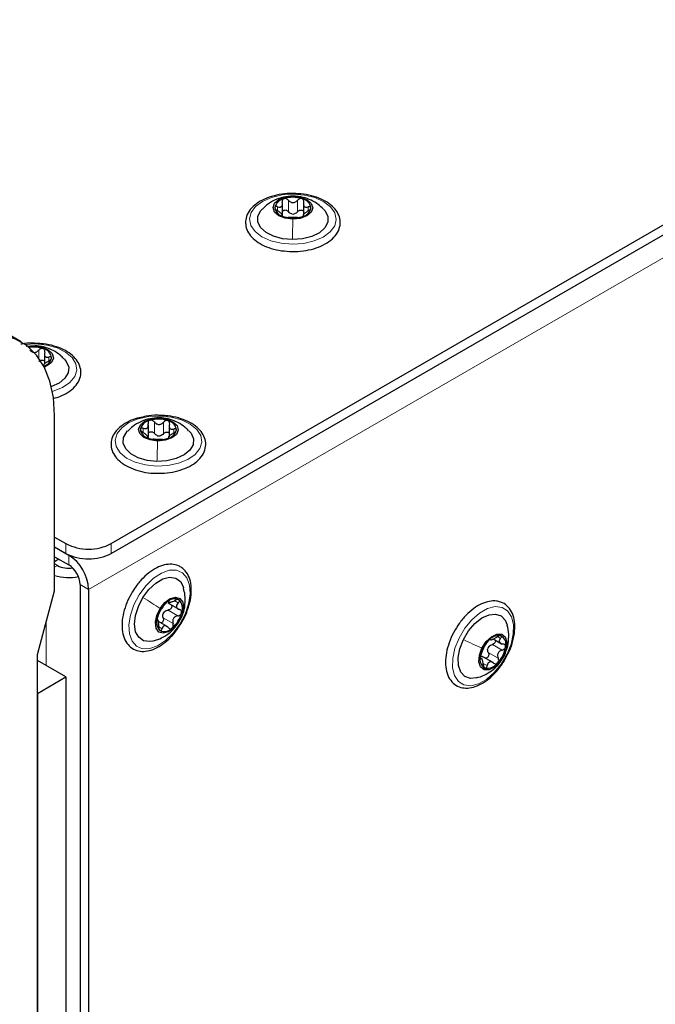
# Paper-space layout 'Blatt4' of a CAD drawing. Header units: millimetres. Extents: x 5 to 418, y 2 to 292.
# Tile 85 of 93: x 293 to 309, y 203 to 228. Entities that reach past the tile are written whole.
import ezdxf

# ---------------------------------------------------------------- set-up
doc = ezdxf.new("R2010")
doc.units = ezdxf.units.MM

psp = doc.layouts.new('Blatt4')

# ---------------------------------------------------------------- linework, layer by layer
at = {"color": 7, "linetype": 'Continuous', "lineweight": 25}
for p, q in [((295.048, 214.589), (317.662, 227.643)), ((295.048, 214.344), (317.662, 227.398)), ((299.316, 222.755), (299.316, 223.071)), ((299.835, 223.067), (299.835, 222.751)), ((299.312, 222.749), (299.312, 222.793)), ((299.831, 222.789), (299.831, 222.754)), ((292.806, 219.613), (292.24, 219.94)), ((293.14, 219.518), (292.925, 219.499)), ((292.971, 219.5), (293.135, 219.512)), ((293.382, 219.326), (293.382, 219.064)), ((293.358, 219.048), (293.358, 219.03)), ((293.634, 213.412), (293.634, 217.782)), ((295.972, 217.235), (295.972, 217.551)), ((296.491, 217.532), (296.491, 217.249)), ((295.953, 217.224), (295.953, 217.273)), ((296.472, 217.254), (296.472, 217.222)), ((293.634, 214.752), (293.917, 214.589)), ((293.634, 214.507), (293.988, 214.303)), ((293.634, 214.507), (293.917, 214.344)), ((293.634, 214.262), (293.988, 214.058)), ((293.745, 214.198), (293.634, 214.134)), ((294.271, 213.568), (294.271, 166.78)), ((293.21, 211.821), (293.634, 213.412)), ((294.483, 213.446), (294.483, 166.658)), ((296.456, 213.111), (296.729, 212.953)), ((296.457, 213.144), (296.503, 213.117)), ((296.445, 212.519), (296.223, 212.648)), ((304.568, 212.212), (304.773, 212.094)), ((293.21, 115.818), (293.21, 211.821)), ((304.297, 211.712), (304.243, 211.743)), ((304.564, 211.622), (304.29, 211.779)), ((293.917, 211.266), (293.21, 211.674)), ((293.21, 210.857), (293.917, 211.266)), ((293.917, 211.266), (293.917, 123.242)), ((293.21, 210.857), (293.21, 122.834))]:
    psp.add_line(p, q, dxfattribs=at)
at = {"color": 7, "linetype": 'Continuous', "lineweight": 18}
for p, q in [((316.813, 226.337), (294.483, 213.446)), ((299.462, 222.86), (299.462, 223.145)), ((299.579, 223.242), (299.578, 223.243)), ((299.692, 222.858), (299.692, 223.144)), ((299.194, 222.884), (299.194, 222.982)), ((299.955, 222.878), (299.955, 222.978)), ((293.14, 219.51), (293.135, 219.512)), ((293.244, 219.212), (293.244, 219.41)), ((293.495, 219.142), (293.495, 219.238)), ((293.363, 219.021), (293.363, 219.026)), ((296.246, 217.715), (296.242, 217.716)), ((295.845, 217.363), (295.845, 217.461)), ((296.122, 217.334), (296.122, 217.62)), ((296.351, 217.329), (296.351, 217.615)), ((296.606, 217.347), (296.606, 217.444)), ((293.917, 214.344), (293.917, 214.589)), ((295.048, 214.589), (295.048, 214.344)), ((293.992, 214.306), (293.988, 214.303)), ((293.988, 214.058), (293.988, 214.303)), ((293.634, 214.001), (293.705, 214.042)), ((294.271, 213.568), (294.483, 213.446)), ((296.468, 213.149), (296.481, 213.142)), ((296.631, 213.16), (296.716, 213.111)), ((296.341, 212.737), (296.588, 212.594)), ((296.462, 212.931), (296.709, 212.788)), ((293.422, 211.551), (293.422, 212.616)), ((296.231, 212.514), (296.313, 212.466)), ((296.726, 212.631), (296.73, 212.636)), ((304.674, 212.272), (304.751, 212.227)), ((304.544, 212.078), (304.792, 211.935)), ((304.444, 211.873), (304.691, 211.731)), ((304.837, 211.807), (304.833, 211.796)), ((304.245, 211.728), (304.259, 211.719)), ((304.33, 211.596), (304.416, 211.547))]:
    psp.add_line(p, q, dxfattribs=at)
at = {"color": 7, "linetype": 'Continuous', "lineweight": 18, "flags": 128}
for points in [[(299.583, 223.295), (299.862, 223.272), (300.122, 223.209), (300.344, 223.108), (300.514, 222.978), (300.619, 222.828), (300.654, 222.666), (300.615, 222.505), (300.504, 222.355), (300.331, 222.227), (300.106, 222.129), (299.844, 222.068), (299.565, 222.048), (299.285, 222.071), (299.026, 222.134), (298.804, 222.234), (298.634, 222.364), (298.528, 222.515), (298.494, 222.677), (298.533, 222.838), (298.643, 222.988), (298.817, 223.116), (299.042, 223.214), (299.303, 223.275), (299.583, 223.295)], [(292.902, 219.552), (293.164, 219.563), (293.441, 219.534), (293.696, 219.464), (293.911, 219.359), (294.072, 219.225), (294.167, 219.072), (294.19, 218.91), (294.139, 218.749), (294.018, 218.602), (293.836, 218.478), (293.604, 218.386), (293.581, 218.379)], [(296.265, 217.767), (296.543, 217.74), (296.799, 217.671), (297.015, 217.567), (297.178, 217.434), (297.276, 217.282), (297.301, 217.12), (297.253, 216.959), (297.135, 216.811), (296.955, 216.686), (296.725, 216.592), (296.46, 216.536), (296.179, 216.521), (295.902, 216.549), (295.646, 216.617), (295.429, 216.721), (295.266, 216.854), (295.169, 217.007), (295.143, 217.169), (295.191, 217.329), (295.309, 217.477), (295.489, 217.602), (295.72, 217.696), (295.984, 217.752), (296.265, 217.767)], [(296.757, 212.58), (296.591, 212.355), (296.403, 212.171), (296.204, 212.041), (296.008, 211.971), (295.829, 211.969), (295.679, 212.033), (295.567, 212.159), (295.502, 212.339), (295.488, 212.561), (295.526, 212.809), (295.613, 213.066), (295.744, 213.316), (295.909, 213.54), (296.098, 213.724), (296.297, 213.855), (296.492, 213.924), (296.672, 213.926), (296.822, 213.862), (296.934, 213.736), (296.999, 213.556), (297.013, 213.334), (296.975, 213.086), (296.887, 212.829), (296.757, 212.58)], [(304.909, 211.829), (304.766, 211.586), (304.592, 211.374), (304.398, 211.206), (304.199, 211.095), (304.007, 211.048), (303.836, 211.068), (303.698, 211.153), (303.601, 211.299), (303.553, 211.494), (303.556, 211.726), (303.611, 211.979), (303.714, 212.236), (303.857, 212.479), (304.031, 212.691), (304.225, 212.858), (304.424, 212.969), (304.616, 213.017), (304.787, 212.997), (304.925, 212.911), (305.022, 212.766), (305.07, 212.57), (305.067, 212.338), (305.012, 212.085), (304.909, 211.829)]]:
    psp.add_lwpolyline(points, dxfattribs=at)
at = {"color": 7, "linetype": 'Continuous', "lineweight": 25, "flags": 128}
for points in [[(299.57, 222.671), (299.38, 222.694), (299.221, 222.757), (299.115, 222.85), (299.079, 222.96), (299.118, 223.069), (299.227, 223.161), (299.388, 223.222), (299.578, 223.243)], [(299.578, 223.243), (299.767, 223.22), (299.927, 223.157), (300.033, 223.064), (300.069, 222.955), (300.029, 222.845), (299.921, 222.753), (299.759, 222.692), (299.57, 222.671)], [(299.566, 222.163), (299.319, 222.185), (299.092, 222.246), (298.904, 222.342), (298.77, 222.464), (298.702, 222.603), (298.704, 222.748), (298.777, 222.886), (298.809, 222.923)], [(300.337, 222.924), (300.377, 222.878), (300.446, 222.739), (300.444, 222.595), (300.371, 222.456), (300.234, 222.335), (300.043, 222.242), (299.814, 222.183), (299.566, 222.163)], [(293.634, 217.782), (293.605, 218.23), (293.52, 218.636), (293.379, 218.991), (293.185, 219.288), (292.943, 219.522), (292.658, 219.686), (292.335, 219.779), (291.981, 219.798), (291.603, 219.743), (291.208, 219.614), (290.806, 219.415)], [(293.135, 219.512), (293.323, 219.484), (293.478, 219.418), (293.577, 219.322), (293.605, 219.212), (293.558, 219.104), (293.443, 219.014), (293.381, 218.987)], [(293.874, 219.193), (293.928, 219.128), (293.987, 218.988), (293.975, 218.843), (293.892, 218.707), (293.747, 218.589), (293.555, 218.502)], [(296.203, 217.144), (296.015, 217.171), (295.859, 217.236), (295.758, 217.331), (295.728, 217.441), (295.773, 217.55), (295.886, 217.64), (296.051, 217.698), (296.242, 217.716)], [(296.242, 217.716), (296.43, 217.69), (296.586, 217.624), (296.687, 217.529), (296.717, 217.419), (296.672, 217.31), (296.558, 217.22), (296.393, 217.162), (296.203, 217.144)], [(296.187, 216.637), (295.941, 216.663), (295.717, 216.728), (295.535, 216.827), (295.408, 216.952), (295.347, 217.092), (295.357, 217.236), (295.437, 217.373), (295.456, 217.395)], [(296.985, 217.397), (297.036, 217.337), (297.097, 217.197), (297.088, 217.052), (297.007, 216.915), (296.864, 216.797), (296.668, 216.706), (296.436, 216.652), (296.187, 216.637)], [(293.705, 214.042), (293.65, 214.08), (293.634, 214.093)], [(295.838, 213.247), (295.986, 213.445), (296.155, 213.603), (296.332, 213.707), (296.503, 213.75), (296.653, 213.728), (296.77, 213.643), (296.846, 213.501), (296.85, 213.487)], [(296.088, 212.16), (295.998, 212.145), (295.848, 212.167), (295.731, 212.253), (295.655, 212.394), (295.628, 212.581), (295.652, 212.797), (295.723, 213.025), (295.838, 213.247)], [(296.266, 212.973), (296.384, 213.121), (296.519, 213.22), (296.651, 213.257), (296.76, 213.224), (296.829, 213.127), (296.847, 212.982), (296.813, 212.809), (296.73, 212.636)], [(296.73, 212.636), (296.612, 212.488), (296.477, 212.389), (296.345, 212.353), (296.236, 212.385), (296.167, 212.482), (296.149, 212.627), (296.183, 212.8), (296.266, 212.973)], [(303.824, 212.198), (303.953, 212.413), (304.111, 212.597), (304.285, 212.735), (304.461, 212.816), (304.625, 212.834), (304.764, 212.787), (304.866, 212.678), (304.912, 212.567)], [(304.285, 211.983), (304.389, 212.145), (304.519, 212.268), (304.655, 212.334), (304.777, 212.332), (304.865, 212.262), (304.907, 212.136), (304.895, 211.972), (304.833, 211.796)], [(304.145, 211.244), (303.998, 211.231), (303.859, 211.278), (303.757, 211.386), (303.7, 211.547), (303.692, 211.747), (303.735, 211.97), (303.824, 212.198)], [(304.833, 211.796), (304.729, 211.634), (304.599, 211.511), (304.463, 211.445), (304.341, 211.447), (304.253, 211.517), (304.211, 211.643), (304.222, 211.806), (304.285, 211.983)]]:
    psp.add_lwpolyline(points, dxfattribs=at)
at = {"color": 7, "linetype": 'Continuous', "lineweight": 25}
for centre, radius, start, end in [((299.401, 222.905), 0.282, 99.8876, 168.9752), ((299.574, 222.478), 0.739, 71.9906, 107.4411), ((299.753, 222.911), 0.275, 9.2596, 79.6043), ((299.395, 223.004), 0.275, 189.2596, 259.6043), ((299.578, 223.072), 0.271, 263.0898, 276.342), ((299.747, 223.009), 0.282, 279.8876, 348.9752), ((299.574, 223.436), 0.739, 251.9906, 287.4411), ((293.111, 218.755), 0.732, 70.5099, 98.827), ((293.302, 219.191), 0.259, 4.9563, 78.3321), ((293.289, 219.281), 0.28, 286.2489, 345.9569), ((296.059, 217.368), 0.295, 99.0057, 165.8648), ((296.221, 216.952), 0.738, 70.9462, 106.4325), ((296.411, 217.392), 0.263, 5.9981, 78.6452), ((296.034, 217.468), 0.263, 185.9981, 258.6452), ((296.385, 217.492), 0.295, 279.0057, 345.8648), ((296.223, 217.908), 0.738, 250.9462, 286.4325), ((296.241, 217.544), 0.27, 262.0567, 275.3221), ((294.483, 215.681), 1.23, 242.6097, 297.3903), ((294.483, 215.436), 1.23, 242.6097, 297.3903), ((293.408, 213.397), 1.076, 2.6055, 57.3945), ((293.987, 214.588), 0.614, 242.6701, 279.2602), ((293.656, 213.54), 0.615, 2.6055, 57.3945), ((293.988, 215.075), 1.332, 254.5811, 280.371), ((296.623, 212.957), 0.255, 63.7188, 137.9522), ((296.91, 212.566), 0.736, 130.2187, 165.7617), ((296.516, 212.975), 0.305, 338.4335, 43.8075), ((296.48, 212.635), 0.305, 158.4335, 223.8075), ((296.581, 212.723), 0.27, 141.347, 154.6335), ((296.086, 213.044), 0.736, 310.2187, 345.7617), ((296.372, 212.652), 0.255, 243.7188, 317.9522), ((304.706, 211.965), 0.331, 81.1532, 142.9585), ((304.647, 212.082), 0.236, 343.9296, 62.1563), ((304.966, 211.656), 0.73, 135.8936, 171.6595), ((304.681, 211.882), 0.267, 147.0922, 160.4609), ((304.152, 212.123), 0.73, 315.8936, 351.6595), ((304.471, 211.696), 0.236, 163.9296, 242.1563), ((304.412, 211.814), 0.331, 261.1532, 322.9585)]:
    psp.add_arc(centre, radius, start, end, dxfattribs=at)
for points, knots in [([(299.601, 223.309), (299.568, 223.31), (299.444, 223.316), (299.23, 223.288), (298.977, 223.224), (298.754, 223.123), (298.574, 222.991), (298.448, 222.833), (298.399, 222.695), (298.395, 222.615), (298.394, 222.597)], [0, 0, 0, 0, 0.053821, 0.20289, 0.352359, 0.50266, 0.654137, 0.80598, 0.954193, 1, 1, 1, 1]), ([(299.492, 221.868), (299.493, 221.868), (299.583, 221.858), (299.77, 221.872), (300.034, 221.914), (300.275, 221.997), (300.481, 222.112), (300.638, 222.256), (300.736, 222.424), (300.765, 222.604), (300.726, 222.776), (300.629, 222.932), (300.479, 223.068), (300.28, 223.18), (300.041, 223.261), (299.809, 223.307), (299.659, 223.308), (299.601, 223.309)], [0, 0, 0, 0, 0.000723, 0.074811, 0.149014, 0.223503, 0.298501, 0.374067, 0.449078, 0.521269, 0.590539, 0.659441, 0.730573, 0.804085, 0.878438, 0.952669, 1, 1, 1, 1]), ([(299.579, 223.249), (299.498, 223.244), (299.339, 223.234), (299.116, 223.151), (298.937, 223.047), (298.849, 222.956), (298.816, 222.921)], [0, 0, 0, 0, 0.282298, 0.557166, 0.830996, 1, 1, 1, 1]), ([(299.194, 222.982), (299.213, 222.977), (299.242, 222.971), (299.275, 222.978), (299.295, 222.991), (299.309, 223.012), (299.319, 223.046), (299.314, 223.076), (299.31, 223.096)], [0, 0, 0, 0, 0.249201, 0.374338, 0.498932, 0.624008, 0.74976, 1, 1, 1, 1]), ([(299.352, 223.183), (299.344, 223.179), (299.326, 223.171), (299.311, 223.149), (299.305, 223.123), (299.308, 223.105), (299.31, 223.096)], [0, 0, 0, 0, 0.249857, 0.499466, 0.749011, 1, 1, 1, 1]), ([(299.462, 223.145), (299.455, 223.153), (299.441, 223.168), (299.413, 223.182), (299.381, 223.189), (299.362, 223.185), (299.352, 223.183)], [0, 0, 0, 0, 0.249807, 0.500055, 0.750309, 1, 1, 1, 1]), ([(299.462, 223.145), (299.478, 223.129), (299.501, 223.106), (299.543, 223.088), (299.576, 223.083), (299.61, 223.088), (299.652, 223.105), (299.676, 223.128), (299.692, 223.144)], [0, 0, 0, 0, 0.249168, 0.374303, 0.498903, 0.623987, 0.749746, 1, 1, 1, 1]), ([(300.329, 222.927), (300.29, 222.965), (300.2, 223.053), (300.03, 223.15), (299.819, 223.231), (299.664, 223.243), (299.579, 223.249)], [0, 0, 0, 0, 0.197552, 0.4478, 0.694847, 1, 1, 1, 1]), ([(299.802, 223.181), (299.793, 223.183), (299.773, 223.187), (299.742, 223.181), (299.713, 223.167), (299.699, 223.152), (299.692, 223.144)], [0, 0, 0, 0, 0.250033, 0.499632, 0.749228, 1, 1, 1, 1]), ([(299.842, 223.093), (299.844, 223.102), (299.848, 223.12), (299.843, 223.147), (299.828, 223.169), (299.811, 223.177), (299.802, 223.181)], [0, 0, 0, 0, 0.249815, 0.499908, 0.75012, 1, 1, 1, 1]), ([(299.842, 223.093), (299.838, 223.073), (299.832, 223.044), (299.842, 223.01), (299.855, 222.989), (299.875, 222.976), (299.907, 222.967), (299.936, 222.974), (299.955, 222.978)], [0, 0, 0, 0, 0.249199, 0.374336, 0.49893, 0.624007, 0.749759, 1, 1, 1, 1]), ([(299.194, 222.982), (299.185, 222.984), (299.167, 222.988), (299.144, 222.986), (299.127, 222.976), (299.125, 222.965), (299.124, 222.959)], [0, 0, 0, 0, 0.249852, 0.499902, 0.750115, 1, 1, 1, 1]), ([(299.124, 222.959), (299.125, 222.953), (299.127, 222.94), (299.143, 222.918), (299.165, 222.897), (299.183, 222.886), (299.192, 222.881)], [0, 0, 0, 0, 0.249991, 0.499611, 0.749127, 1, 1, 1, 1]), ([(299.305, 222.765), (299.309, 222.769), (299.315, 222.774), (299.306, 222.79), (299.293, 222.805), (299.273, 222.823), (299.241, 222.85), (299.212, 222.868), (299.192, 222.881)], [0, 0, 0, 0, 0.2491995, 0.3743362, 0.4989302, 0.6240074, 0.7497593, 1, 1, 1, 1]), ([(299.316, 222.868), (299.32, 222.874), (299.328, 222.887), (299.351, 222.899), (299.381, 222.903), (299.413, 222.897), (299.441, 222.882), (299.455, 222.867), (299.462, 222.86)], [0, 0, 0, 0, 0.12961, 0.303135, 0.476794, 0.651368, 0.825332, 1, 1, 1, 1]), ([(299.545, 222.803), (299.529, 222.809), (299.497, 222.822), (299.474, 222.847), (299.462, 222.86)], [0, 0, 0, 0, 0.498459, 1, 1, 1, 1]), ([(299.692, 222.858), (299.68, 222.846), (299.657, 222.821), (299.624, 222.809), (299.608, 222.803)], [0, 0, 0, 0, 0.50155, 1, 1, 1, 1]), ([(299.692, 222.858), (299.699, 222.866), (299.713, 222.881), (299.742, 222.895), (299.773, 222.901), (299.803, 222.897), (299.825, 222.885), (299.833, 222.873), (299.835, 222.868)], [0, 0, 0, 0, 0.177994, 0.35464, 0.532133, 0.70949, 0.886987, 1, 1, 1, 1]), ([(299.954, 222.877), (299.934, 222.865), (299.905, 222.847), (299.873, 222.821), (299.852, 222.802), (299.838, 222.787), (299.828, 222.772), (299.834, 222.766), (299.838, 222.763)], [0, 0, 0, 0, 0.249201, 0.3743378, 0.4989316, 0.6240084, 0.74976, 1, 1, 1, 1]), ([(299.954, 222.877), (299.963, 222.882), (299.981, 222.893), (300.004, 222.914), (300.02, 222.935), (300.023, 222.948), (300.024, 222.955)], [0, 0, 0, 0, 0.249852, 0.499902, 0.750115, 1, 1, 1, 1]), ([(300.024, 222.955), (300.023, 222.961), (300.021, 222.972), (300.005, 222.981), (299.982, 222.984), (299.964, 222.98), (299.955, 222.978)], [0, 0, 0, 0, 0.249991, 0.499611, 0.749127, 1, 1, 1, 1]), ([(298.394, 222.597), (298.396, 222.563), (298.4, 222.473), (298.459, 222.331), (298.58, 222.184), (298.752, 222.058), (298.971, 221.959), (299.222, 221.89), (299.402, 221.875), (299.492, 221.868)], [0, 0, 0, 0, 0.086011, 0.231188, 0.378402, 0.53128, 0.687805, 0.844845, 1, 1, 1, 1]), ([(299.305, 222.765), (299.303, 222.764), (299.299, 222.761), (299.305, 222.753), (299.32, 222.743), (299.337, 222.736), (299.345, 222.733)], [0, 0, 0, 0, 0.249815, 0.499908, 0.75012, 1, 1, 1, 1]), ([(299.345, 222.733), (299.355, 222.73), (299.374, 222.724), (299.406, 222.718), (299.435, 222.715), (299.449, 222.714), (299.456, 222.714)], [0, 0, 0, 0, 0.250033, 0.499632, 0.749228, 1, 1, 1, 1]), ([(299.685, 222.713), (299.67, 222.713), (299.647, 222.712), (299.605, 222.711), (299.571, 222.711), (299.538, 222.711), (299.495, 222.713), (299.472, 222.714), (299.456, 222.714)], [0, 0, 0, 0, 0.249168, 0.374303, 0.498903, 0.623987, 0.749746, 1, 1, 1, 1]), ([(299.685, 222.713), (299.692, 222.713), (299.706, 222.713), (299.735, 222.717), (299.766, 222.722), (299.786, 222.728), (299.795, 222.731)], [0, 0, 0, 0, 0.249807, 0.500055, 0.750309, 1, 1, 1, 1]), ([(299.795, 222.731), (299.804, 222.734), (299.821, 222.74), (299.837, 222.75), (299.843, 222.758), (299.839, 222.761), (299.838, 222.763)], [0, 0, 0, 0, 0.249857, 0.499466, 0.749011, 1, 1, 1, 1]), ([(293.185, 219.576), (293.154, 219.579), (293.033, 219.587), (292.897, 219.578), (292.803, 219.556), (292.794, 219.554)], [0, 0, 0, 0, 0.237117, 0.926034, 1, 1, 1, 1]), ([(293.015, 219.417), (293.03, 219.401), (293.052, 219.376), (293.093, 219.358), (293.127, 219.352), (293.16, 219.356), (293.203, 219.372), (293.227, 219.395), (293.244, 219.41)], [0, 0, 0, 0, 0.2491679, 0.3743031, 0.4989033, 0.6239875, 0.7497462, 1, 1, 1, 1]), ([(293.865, 219.195), (293.837, 219.224), (293.76, 219.305), (293.605, 219.401), (293.41, 219.482), (293.252, 219.513), (293.161, 219.517), (293.14, 219.518)], [0, 0, 0, 0, 0.150641, 0.40986, 0.664121, 0.924969, 1, 1, 1, 1]), ([(293.611, 218.207), (293.662, 218.221), (293.798, 218.259), (293.981, 218.358), (294.15, 218.496), (294.259, 218.66), (294.302, 218.838), (294.275, 219.013), (294.189, 219.172), (294.049, 219.312), (293.858, 219.43), (293.626, 219.517), (293.396, 219.569), (293.245, 219.574), (293.185, 219.576)], [0, 0, 0, 0, 0.055999, 0.14688, 0.238475, 0.329835, 0.418262, 0.502771, 0.586227, 0.671902, 0.760696, 0.850889, 0.941015, 1, 1, 1, 1]), ([(293.355, 219.444), (293.345, 219.447), (293.326, 219.451), (293.295, 219.446), (293.266, 219.432), (293.251, 219.418), (293.244, 219.41)], [0, 0, 0, 0, 0.250033, 0.499632, 0.749228, 1, 1, 1, 1]), ([(293.391, 219.355), (293.393, 219.365), (293.398, 219.383), (293.393, 219.409), (293.38, 219.432), (293.363, 219.44), (293.355, 219.444)], [0, 0, 0, 0, 0.249815, 0.499908, 0.75012, 1, 1, 1, 1]), ([(293.391, 219.355), (293.386, 219.336), (293.379, 219.307), (293.386, 219.272), (293.398, 219.251), (293.417, 219.238), (293.448, 219.229), (293.476, 219.234), (293.495, 219.238)], [0, 0, 0, 0, 0.249199, 0.374336, 0.49893, 0.624007, 0.749759, 1, 1, 1, 1]), ([(293.244, 219.125), (293.251, 219.132), (293.266, 219.146), (293.295, 219.16), (293.326, 219.165), (293.355, 219.16), (293.375, 219.15), (293.381, 219.14), (293.382, 219.138)], [0, 0, 0, 0, 0.189319, 0.377204, 0.56599, 0.754631, 0.943422, 1, 1, 1, 1]), ([(293.487, 219.137), (293.467, 219.125), (293.438, 219.108), (293.404, 219.083), (293.382, 219.065), (293.367, 219.05), (293.356, 219.035), (293.36, 219.029), (293.363, 219.026)], [0, 0, 0, 0, 0.249201, 0.374338, 0.498932, 0.624008, 0.74976, 1, 1, 1, 1]), ([(293.487, 219.137), (293.496, 219.142), (293.514, 219.153), (293.538, 219.173), (293.555, 219.194), (293.559, 219.207), (293.56, 219.213)], [0, 0, 0, 0, 0.249852, 0.499902, 0.750115, 1, 1, 1, 1]), ([(293.56, 219.213), (293.56, 219.219), (293.559, 219.23), (293.544, 219.24), (293.522, 219.243), (293.504, 219.24), (293.495, 219.238)], [0, 0, 0, 0, 0.249991, 0.499611, 0.749127, 1, 1, 1, 1]), ([(295.746, 217.721), (295.719, 217.715), (295.606, 217.691), (295.433, 217.611), (295.245, 217.485), (295.115, 217.335), (295.056, 217.199), (295.046, 217.119), (295.043, 217.094)], [0, 0, 0, 0, 0.0676229, 0.2832112, 0.5004505, 0.7186647, 0.9112341, 1, 1, 1, 1]), ([(296.246, 217.722), (296.166, 217.718), (296.007, 217.712), (295.782, 217.633), (295.595, 217.528), (295.501, 217.432), (295.462, 217.392)], [0, 0, 0, 0, 0.273119, 0.541833, 0.808655, 1, 1, 1, 1]), ([(296.285, 217.781), (296.254, 217.783), (296.132, 217.791), (295.944, 217.773), (295.803, 217.736), (295.746, 217.721)], [0, 0, 0, 0, 0.171068, 0.66262, 1, 1, 1, 1]), ([(296.013, 217.66), (296.004, 217.656), (295.986, 217.649), (295.97, 217.627), (295.963, 217.601), (295.966, 217.582), (295.967, 217.573)], [0, 0, 0, 0, 0.249857, 0.499466, 0.749011, 1, 1, 1, 1]), ([(296.122, 217.62), (296.116, 217.628), (296.102, 217.643), (296.074, 217.658), (296.042, 217.666), (296.023, 217.662), (296.013, 217.66)], [0, 0, 0, 0, 0.249807, 0.500055, 0.750309, 1, 1, 1, 1]), ([(296.105, 216.343), (296.196, 216.341), (296.378, 216.337), (296.645, 216.38), (296.891, 216.456), (297.102, 216.566), (297.267, 216.707), (297.374, 216.872), (297.413, 217.05), (297.384, 217.225), (297.295, 217.383), (297.152, 217.522), (296.96, 217.639), (296.726, 217.724), (296.495, 217.774), (296.344, 217.779), (296.285, 217.781)], [0, 0, 0, 0, 0.073633, 0.147829, 0.222279, 0.297207, 0.372722, 0.447963, 0.520685, 0.590238, 0.65904, 0.729779, 0.803049, 0.877403, 0.951675, 1, 1, 1, 1]), ([(296.976, 217.399), (296.947, 217.429), (296.868, 217.511), (296.712, 217.607), (296.517, 217.687), (296.358, 217.717), (296.266, 217.721), (296.246, 217.722)], [0, 0, 0, 0, 0.155455, 0.412645, 0.665084, 0.924436, 1, 1, 1, 1]), ([(296.462, 217.65), (296.453, 217.652), (296.434, 217.657), (296.402, 217.651), (296.373, 217.637), (296.359, 217.622), (296.351, 217.615)], [0, 0, 0, 0, 0.250033, 0.499632, 0.749228, 1, 1, 1, 1]), ([(296.499, 217.561), (296.502, 217.57), (296.506, 217.588), (296.501, 217.615), (296.487, 217.637), (296.471, 217.645), (296.462, 217.65)], [0, 0, 0, 0, 0.249815, 0.499908, 0.75012, 1, 1, 1, 1]), ([(295.845, 217.461), (295.836, 217.464), (295.818, 217.468), (295.794, 217.466), (295.777, 217.457), (295.774, 217.446), (295.772, 217.44)], [0, 0, 0, 0, 0.249852, 0.499902, 0.750115, 1, 1, 1, 1]), ([(295.772, 217.44), (295.773, 217.434), (295.774, 217.421), (295.79, 217.399), (295.812, 217.378), (295.829, 217.366), (295.838, 217.36)], [0, 0, 0, 0, 0.249991, 0.499611, 0.749127, 1, 1, 1, 1]), ([(295.845, 217.461), (295.865, 217.457), (295.894, 217.45), (295.928, 217.457), (295.949, 217.469), (295.964, 217.489), (295.975, 217.523), (295.97, 217.553), (295.967, 217.573)], [0, 0, 0, 0, 0.249201, 0.374338, 0.498932, 0.624008, 0.74976, 1, 1, 1, 1]), ([(295.972, 217.341), (295.977, 217.348), (295.986, 217.363), (296.012, 217.376), (296.042, 217.379), (296.074, 217.373), (296.102, 217.357), (296.116, 217.342), (296.122, 217.334)], [0, 0, 0, 0, 0.1587266, 0.3264464, 0.4942961, 0.6630305, 0.8311746, 1, 1, 1, 1]), ([(296.122, 217.62), (296.137, 217.604), (296.16, 217.58), (296.201, 217.562), (296.235, 217.556), (296.268, 217.56), (296.311, 217.576), (296.335, 217.599), (296.351, 217.615)], [0, 0, 0, 0, 0.249168, 0.374303, 0.498903, 0.623987, 0.749746, 1, 1, 1, 1]), ([(296.499, 217.561), (296.495, 217.541), (296.488, 217.512), (296.496, 217.478), (296.508, 217.457), (296.527, 217.443), (296.558, 217.434), (296.587, 217.44), (296.606, 217.444)], [0, 0, 0, 0, 0.249199, 0.374336, 0.49893, 0.624007, 0.749759, 1, 1, 1, 1]), ([(296.599, 217.343), (296.608, 217.348), (296.626, 217.359), (296.65, 217.379), (296.667, 217.4), (296.67, 217.413), (296.672, 217.42)], [0, 0, 0, 0, 0.2498519, 0.4999015, 0.7501147, 1, 1, 1, 1]), ([(296.672, 217.42), (296.671, 217.425), (296.67, 217.437), (296.654, 217.446), (296.633, 217.45), (296.615, 217.446), (296.606, 217.444)], [0, 0, 0, 0, 0.249991, 0.499611, 0.749127, 1, 1, 1, 1]), ([(295.945, 217.243), (295.949, 217.247), (295.956, 217.252), (295.949, 217.267), (295.936, 217.283), (295.917, 217.302), (295.886, 217.329), (295.857, 217.348), (295.838, 217.36)], [0, 0, 0, 0, 0.249199, 0.374336, 0.49893, 0.624007, 0.749759, 1, 1, 1, 1]), ([(295.945, 217.243), (295.943, 217.242), (295.938, 217.239), (295.943, 217.231), (295.957, 217.22), (295.974, 217.214), (295.982, 217.21)], [0, 0, 0, 0, 0.249815, 0.499908, 0.75012, 1, 1, 1, 1]), ([(295.982, 217.21), (295.991, 217.207), (296.01, 217.201), (296.042, 217.194), (296.071, 217.19), (296.086, 217.19), (296.093, 217.189)], [0, 0, 0, 0, 0.250033, 0.499632, 0.749228, 1, 1, 1, 1]), ([(296.322, 217.184), (296.307, 217.184), (296.284, 217.184), (296.243, 217.183), (296.21, 217.184), (296.176, 217.185), (296.133, 217.187), (296.109, 217.188), (296.093, 217.189)], [0, 0, 0, 0, 0.249168, 0.374303, 0.498903, 0.623987, 0.749746, 1, 1, 1, 1]), ([(296.204, 217.277), (296.188, 217.283), (296.156, 217.296), (296.134, 217.322), (296.122, 217.334)], [0, 0, 0, 0, 0.498459, 1, 1, 1, 1]), ([(296.351, 217.329), (296.339, 217.317), (296.316, 217.292), (296.283, 217.281), (296.266, 217.275)], [0, 0, 0, 0, 0.50155, 1, 1, 1, 1]), ([(296.322, 217.184), (296.329, 217.184), (296.342, 217.184), (296.371, 217.187), (296.402, 217.192), (296.422, 217.197), (296.432, 217.2)], [0, 0, 0, 0, 0.249807, 0.500055, 0.750309, 1, 1, 1, 1]), ([(296.351, 217.329), (296.359, 217.336), (296.373, 217.351), (296.402, 217.365), (296.434, 217.37), (296.463, 217.365), (296.483, 217.355), (296.489, 217.344), (296.491, 217.342)], [0, 0, 0, 0, 0.186267, 0.371123, 0.556866, 0.742467, 0.928214, 1, 1, 1, 1]), ([(296.432, 217.2), (296.44, 217.203), (296.458, 217.209), (296.474, 217.218), (296.481, 217.226), (296.478, 217.229), (296.477, 217.231)], [0, 0, 0, 0, 0.249857, 0.499466, 0.749011, 1, 1, 1, 1]), ([(296.599, 217.343), (296.58, 217.331), (296.55, 217.314), (296.517, 217.288), (296.495, 217.27), (296.481, 217.255), (296.469, 217.24), (296.474, 217.235), (296.477, 217.231)], [0, 0, 0, 0, 0.249201, 0.374338, 0.498932, 0.624008, 0.74976, 1, 1, 1, 1]), ([(295.043, 217.094), (295.043, 217.061), (295.043, 216.97), (295.094, 216.827), (295.207, 216.677), (295.373, 216.548), (295.585, 216.443), (295.833, 216.375), (296.013, 216.342), (296.105, 216.343), (296.105, 216.343)], [0, 0, 0, 0, 0.085956, 0.231042, 0.377474, 0.529417, 0.685488, 0.84242, 0.999009, 1, 1, 1, 1]), ([(296.81, 213.984), (296.782, 214.002), (296.706, 214.05), (296.557, 214.082), (296.372, 214.065), (296.178, 213.992), (295.981, 213.865), (295.794, 213.69), (295.632, 213.489), (295.551, 213.341), (295.514, 213.274)], [0, 0, 0, 0, 0.076028, 0.204463, 0.333644, 0.467529, 0.605342, 0.744156, 0.88268, 1, 1, 1, 1]), ([(296.982, 213.049), (296.991, 213.075), (297.027, 213.184), (297.048, 213.374), (297.038, 213.602), (296.976, 213.8), (296.889, 213.922), (296.826, 213.972), (296.81, 213.984)], [0, 0, 0, 0, 0.065401, 0.281055, 0.498324, 0.716817, 0.931755, 1, 1, 1, 1]), ([(296.732, 212.627), (296.77, 212.698), (296.845, 212.837), (296.892, 213.071), (296.897, 213.29), (296.861, 213.425), (296.846, 213.484)], [0, 0, 0, 0, 0.267278, 0.531868, 0.794037, 1, 1, 1, 1]), ([(295.514, 213.274), (295.507, 213.262), (295.453, 213.172), (295.386, 212.988), (295.323, 212.737), (295.309, 212.497), (295.343, 212.281), (295.428, 212.101), (295.559, 211.972), (295.722, 211.904), (295.903, 211.897), (296.094, 211.945), (296.29, 212.048), (296.483, 212.203), (296.644, 212.376), (296.725, 212.503), (296.757, 212.554)], [0, 0, 0, 0, 0.011994, 0.091061, 0.170375, 0.250178, 0.330609, 0.410927, 0.488798, 0.563169, 0.636469, 0.711576, 0.789463, 0.868665, 0.947847, 1, 1, 1, 1]), ([(296.238, 212.849), (296.245, 212.862), (296.257, 212.88), (296.277, 212.916), (296.294, 212.945), (296.313, 212.973), (296.337, 213.009), (296.35, 213.029), (296.359, 213.043)], [0, 0, 0, 0, 0.249168, 0.374303, 0.498903, 0.623987, 0.749746, 1, 1, 1, 1]), ([(296.434, 213.128), (296.427, 213.121), (296.412, 213.108), (296.39, 213.085), (296.372, 213.062), (296.363, 213.049), (296.359, 213.043)], [0, 0, 0, 0, 0.250033, 0.499632, 0.749228, 1, 1, 1, 1]), ([(296.481, 213.142), (296.481, 213.144), (296.48, 213.15), (296.471, 213.151), (296.456, 213.144), (296.441, 213.133), (296.434, 213.128)], [0, 0, 0, 0, 0.249815, 0.499908, 0.75012, 1, 1, 1, 1]), ([(296.541, 213.061), (296.542, 213.061), (296.55, 213.053), (296.555, 213.034), (296.554, 213.005), (296.541, 212.977), (296.52, 212.954), (296.492, 212.937), (296.472, 212.933), (296.462, 212.931)], [0, 0, 0, 0, 0.024573, 0.1868272, 0.3489447, 0.5111879, 0.6742861, 0.8368137, 1, 1, 1, 1]), ([(296.481, 213.142), (296.481, 213.136), (296.482, 213.126), (296.499, 213.124), (296.518, 213.127), (296.544, 213.133), (296.583, 213.146), (296.614, 213.161), (296.634, 213.171)], [0, 0, 0, 0, 0.249199, 0.374336, 0.49893, 0.624007, 0.749759, 1, 1, 1, 1]), ([(296.736, 213.186), (296.73, 213.189), (296.718, 213.194), (296.692, 213.193), (296.663, 213.185), (296.644, 213.176), (296.634, 213.171)], [0, 0, 0, 0, 0.249991, 0.499611, 0.749127, 1, 1, 1, 1]), ([(296.716, 213.111), (296.702, 213.097), (296.681, 213.075), (296.67, 213.042), (296.669, 213.017), (296.679, 212.993), (296.702, 212.966), (296.73, 212.954), (296.749, 212.947)], [0, 0, 0, 0, 0.249201, 0.374338, 0.498932, 0.624008, 0.74976, 1, 1, 1, 1]), ([(296.716, 213.111), (296.723, 213.118), (296.736, 213.131), (296.747, 213.153), (296.748, 213.173), (296.74, 213.181), (296.736, 213.186)], [0, 0, 0, 0, 0.249852, 0.499902, 0.750115, 1, 1, 1, 1]), ([(296.757, 212.554), (296.775, 212.579), (296.844, 212.679), (296.924, 212.85), (296.965, 212.991), (296.982, 213.049)], [0, 0, 0, 0, 0.166933, 0.657902, 1, 1, 1, 1]), ([(304.748, 213.132), (304.715, 213.141), (304.627, 213.165), (304.467, 213.157), (304.274, 213.094), (304.077, 212.976), (303.888, 212.809), (303.718, 212.609), (303.63, 212.457), (303.587, 212.384)], [0, 0, 0, 0, 0.086065, 0.233151, 0.384131, 0.540113, 0.697792, 0.855199, 1, 1, 1, 1]), ([(304.917, 211.813), (304.935, 211.847), (304.997, 211.961), (305.063, 212.167), (305.108, 212.415), (305.105, 212.648), (305.052, 212.852), (304.949, 213.015), (304.836, 213.099), (304.764, 213.126), (304.748, 213.132)], [0, 0, 0, 0, 0.062956, 0.21186, 0.361397, 0.512001, 0.663691, 0.813694, 0.957589, 1, 1, 1, 1]), ([(296.196, 212.747), (296.194, 212.738), (296.19, 212.719), (296.19, 212.7), (296.193, 212.69), (296.197, 212.69), (296.199, 212.691)], [0, 0, 0, 0, 0.249857, 0.499466, 0.749011, 1, 1, 1, 1]), ([(296.238, 212.849), (296.235, 212.843), (296.228, 212.832), (296.216, 212.806), (296.204, 212.777), (296.199, 212.757), (296.196, 212.747)], [0, 0, 0, 0, 0.249807, 0.500055, 0.750309, 1, 1, 1, 1]), ([(296.341, 212.737), (296.343, 212.727), (296.348, 212.707), (296.345, 212.675), (296.334, 212.645), (296.315, 212.623), (296.297, 212.612), (296.287, 212.612), (296.285, 212.612)], [0, 0, 0, 0, 0.19325, 0.385036, 0.577741, 0.770299, 0.96301, 1, 1, 1, 1]), ([(296.341, 212.737), (296.336, 212.754), (296.327, 212.787), (296.334, 212.821), (296.338, 212.838)], [0, 0, 0, 0, 0.50155, 1, 1, 1, 1]), ([(296.371, 212.891), (296.385, 212.902), (296.412, 212.923), (296.445, 212.928), (296.462, 212.931)], [0, 0, 0, 0, 0.498459, 1, 1, 1, 1]), ([(296.709, 212.788), (296.688, 212.784), (296.656, 212.777), (296.619, 212.751), (296.597, 212.725), (296.583, 212.694), (296.575, 212.649), (296.583, 212.616), (296.588, 212.594)], [0, 0, 0, 0, 0.249168, 0.374303, 0.498903, 0.623987, 0.749746, 1, 1, 1, 1]), ([(296.709, 212.788), (296.719, 212.79), (296.739, 212.794), (296.767, 212.811), (296.789, 212.834), (296.796, 212.853), (296.8, 212.862)], [0, 0, 0, 0, 0.249807, 0.500055, 0.750309, 1, 1, 1, 1]), ([(296.8, 212.862), (296.801, 212.872), (296.803, 212.891), (296.793, 212.917), (296.775, 212.936), (296.757, 212.943), (296.749, 212.947)], [0, 0, 0, 0, 0.2498571, 0.4994664, 0.7490114, 1, 1, 1, 1]), ([(296.094, 212.167), (296.132, 212.176), (296.238, 212.202), (296.398, 212.287), (296.566, 212.414), (296.672, 212.535), (296.721, 212.611), (296.732, 212.627)], [0, 0, 0, 0, 0.145171, 0.406827, 0.663293, 0.925986, 1, 1, 1, 1]), ([(296.231, 212.526), (296.231, 212.549), (296.231, 212.583), (296.226, 212.625), (296.222, 212.653), (296.217, 212.674), (296.21, 212.692), (296.203, 212.691), (296.199, 212.691)], [0, 0, 0, 0, 0.249201, 0.374338, 0.498932, 0.624008, 0.74976, 1, 1, 1, 1]), ([(296.231, 212.526), (296.231, 212.515), (296.231, 212.494), (296.236, 212.464), (296.245, 212.438), (296.255, 212.428), (296.26, 212.424)], [0, 0, 0, 0, 0.249852, 0.499902, 0.750115, 1, 1, 1, 1]), ([(296.467, 212.496), (296.452, 212.51), (296.431, 212.531), (296.398, 212.542), (296.374, 212.543), (296.352, 212.534), (296.329, 212.512), (296.32, 212.484), (296.313, 212.466)], [0, 0, 0, 0, 0.249199, 0.374336, 0.49893, 0.624007, 0.749759, 1, 1, 1, 1]), ([(296.467, 212.496), (296.473, 212.489), (296.487, 212.476), (296.512, 212.466), (296.538, 212.466), (296.554, 212.476), (296.561, 212.481)], [0, 0, 0, 0, 0.249815, 0.499908, 0.75012, 1, 1, 1, 1]), ([(296.561, 212.481), (296.568, 212.488), (296.582, 212.502), (296.593, 212.532), (296.596, 212.564), (296.591, 212.584), (296.588, 212.594)], [0, 0, 0, 0, 0.250033, 0.499632, 0.749228, 1, 1, 1, 1]), ([(304.844, 211.803), (304.876, 211.882), (304.938, 212.033), (304.958, 212.274), (304.948, 212.451), (304.915, 212.542), (304.909, 212.56)], [0, 0, 0, 0, 0.325577, 0.625867, 0.929188, 1, 1, 1, 1]), ([(296.26, 212.424), (296.265, 212.421), (296.275, 212.416), (296.291, 212.424), (296.305, 212.441), (296.31, 212.458), (296.313, 212.466)], [0, 0, 0, 0, 0.249991, 0.499611, 0.749127, 1, 1, 1, 1]), ([(303.587, 212.384), (303.584, 212.378), (303.532, 212.295), (303.463, 212.118), (303.392, 211.867), (303.369, 211.624), (303.394, 211.402), (303.47, 211.215), (303.593, 211.076), (303.752, 210.997), (303.93, 210.979), (304.12, 211.017), (304.316, 211.111), (304.511, 211.256), (304.691, 211.447), (304.831, 211.637), (304.894, 211.766), (304.917, 211.813)], [0, 0, 0, 0, 0.005811, 0.079908, 0.154208, 0.228927, 0.304232, 0.379685, 0.453273, 0.523477, 0.592234, 0.662178, 0.734805, 0.80895, 0.883215, 0.957313, 1, 1, 1, 1]), ([(304.494, 212.195), (304.496, 212.192), (304.5, 212.187), (304.519, 212.192), (304.54, 212.2), (304.567, 212.211), (304.605, 212.23), (304.634, 212.248), (304.654, 212.26)], [0, 0, 0, 0, 0.249199, 0.374336, 0.49893, 0.624007, 0.749759, 1, 1, 1, 1]), ([(304.757, 212.291), (304.75, 212.293), (304.737, 212.295), (304.709, 212.289), (304.681, 212.277), (304.663, 212.266), (304.654, 212.26)], [0, 0, 0, 0, 0.249991, 0.499611, 0.749127, 1, 1, 1, 1]), ([(304.751, 212.227), (304.739, 212.212), (304.721, 212.191), (304.715, 212.161), (304.719, 212.139), (304.733, 212.12), (304.76, 212.098), (304.79, 212.092), (304.81, 212.087)], [0, 0, 0, 0, 0.249201, 0.374338, 0.498932, 0.624008, 0.74976, 1, 1, 1, 1]), ([(304.751, 212.227), (304.756, 212.234), (304.768, 212.247), (304.774, 212.266), (304.772, 212.283), (304.762, 212.289), (304.757, 212.291)], [0, 0, 0, 0, 0.249852, 0.499902, 0.750115, 1, 1, 1, 1]), ([(304.278, 211.871), (304.285, 211.887), (304.295, 211.91), (304.313, 211.949), (304.328, 211.98), (304.343, 212.01), (304.362, 212.045), (304.372, 212.064), (304.378, 212.076)], [0, 0, 0, 0, 0.249168, 0.374303, 0.498903, 0.623987, 0.749746, 1, 1, 1, 1]), ([(304.442, 212.164), (304.435, 212.156), (304.421, 212.141), (304.402, 212.116), (304.387, 212.093), (304.381, 212.082), (304.378, 212.076)], [0, 0, 0, 0, 0.250033, 0.4996315, 0.7492277, 1, 1, 1, 1]), ([(304.494, 212.195), (304.493, 212.197), (304.491, 212.2), (304.479, 212.195), (304.463, 212.184), (304.449, 212.171), (304.442, 212.164)], [0, 0, 0, 0, 0.249815, 0.499908, 0.75012, 1, 1, 1, 1]), ([(304.457, 212.027), (304.47, 212.039), (304.495, 212.063), (304.528, 212.073), (304.544, 212.078)], [0, 0, 0, 0, 0.498459, 1, 1, 1, 1]), ([(304.624, 212.18), (304.625, 212.173), (304.628, 212.158), (304.619, 212.132), (304.6, 212.107), (304.574, 212.088), (304.554, 212.081), (304.544, 212.078)], [0, 0, 0, 0, 0.158867, 0.368478, 0.579193, 0.789171, 1, 1, 1, 1]), ([(304.792, 211.935), (304.802, 211.938), (304.822, 211.945), (304.847, 211.964), (304.867, 211.989), (304.871, 212.008), (304.874, 212.017)], [0, 0, 0, 0, 0.249807, 0.500055, 0.750309, 1, 1, 1, 1]), ([(304.874, 212.017), (304.874, 212.026), (304.874, 212.044), (304.86, 212.066), (304.838, 212.081), (304.819, 212.085), (304.81, 212.087)], [0, 0, 0, 0, 0.249857, 0.499466, 0.749011, 1, 1, 1, 1]), ([(304.145, 211.248), (304.161, 211.251), (304.248, 211.266), (304.392, 211.334), (304.568, 211.448), (304.728, 211.603), (304.803, 211.733), (304.844, 211.803)], [0, 0, 0, 0, 0.053246, 0.285402, 0.510878, 0.737272, 1, 1, 1, 1]), ([(304.244, 211.762), (304.243, 211.753), (304.242, 211.736), (304.245, 211.72), (304.251, 211.714), (304.257, 211.718), (304.259, 211.719)], [0, 0, 0, 0, 0.2498571, 0.4994664, 0.7490114, 1, 1, 1, 1]), ([(304.278, 211.871), (304.274, 211.864), (304.268, 211.85), (304.258, 211.822), (304.249, 211.791), (304.246, 211.772), (304.244, 211.762)], [0, 0, 0, 0, 0.249807, 0.500055, 0.750309, 1, 1, 1, 1]), ([(304.25, 211.786), (304.263, 211.784), (304.291, 211.782), (304.316, 211.764), (304.328, 211.755)], [0, 0, 0, 0, 0.498457, 1, 1, 1, 1]), ([(304.444, 211.873), (304.447, 211.864), (304.455, 211.845), (304.455, 211.813), (304.447, 211.783), (304.429, 211.756), (304.405, 211.74), (304.381, 211.733), (304.367, 211.737), (304.361, 211.739)], [0, 0, 0, 0, 0.150358, 0.299578, 0.449513, 0.599332, 0.749271, 0.899998, 1, 1, 1, 1]), ([(304.444, 211.873), (304.437, 211.889), (304.424, 211.92), (304.428, 211.954), (304.429, 211.971)], [0, 0, 0, 0, 0.50155, 1, 1, 1, 1]), ([(304.792, 211.935), (304.771, 211.928), (304.739, 211.917), (304.705, 211.887), (304.686, 211.859), (304.675, 211.827), (304.672, 211.782), (304.683, 211.751), (304.691, 211.731)], [0, 0, 0, 0, 0.249168, 0.374303, 0.498903, 0.623987, 0.749746, 1, 1, 1, 1]), ([(304.319, 211.58), (304.316, 211.602), (304.313, 211.636), (304.303, 211.675), (304.294, 211.7), (304.285, 211.717), (304.274, 211.729), (304.265, 211.723), (304.259, 211.719)], [0, 0, 0, 0, 0.249201, 0.3743378, 0.4989316, 0.6240084, 0.74976, 1, 1, 1, 1]), ([(304.319, 211.58), (304.32, 211.569), (304.322, 211.548), (304.331, 211.52), (304.344, 211.497), (304.355, 211.491), (304.361, 211.487)], [0, 0, 0, 0, 0.249852, 0.499902, 0.750115, 1, 1, 1, 1]), ([(304.361, 211.487), (304.367, 211.487), (304.379, 211.485), (304.395, 211.498), (304.409, 211.519), (304.413, 211.537), (304.416, 211.547)], [0, 0, 0, 0, 0.249991, 0.499611, 0.749127, 1, 1, 1, 1]), ([(304.576, 211.612), (304.559, 211.623), (304.535, 211.64), (304.499, 211.644), (304.473, 211.639), (304.452, 211.625), (304.429, 211.597), (304.421, 211.567), (304.416, 211.547)], [0, 0, 0, 0, 0.249199, 0.374336, 0.49893, 0.624007, 0.749759, 1, 1, 1, 1]), ([(304.576, 211.612), (304.583, 211.606), (304.599, 211.596), (304.625, 211.591), (304.653, 211.596), (304.668, 211.609), (304.676, 211.615)], [0, 0, 0, 0, 0.249815, 0.499908, 0.75012, 1, 1, 1, 1]), ([(304.676, 211.615), (304.682, 211.623), (304.695, 211.639), (304.703, 211.67), (304.702, 211.702), (304.695, 211.721), (304.691, 211.731)], [0, 0, 0, 0, 0.250033, 0.499632, 0.749228, 1, 1, 1, 1])]:
    psp.add_open_spline(points, degree=3, knots=knots, dxfattribs=at)
at = {"color": 7, "linetype": 'Continuous', "lineweight": 18}
for points in [[(299.566, 222.163), (299.567, 222.251), (299.568, 222.427), (299.569, 222.59), (299.57, 222.671)], [(296.187, 216.637), (296.189, 216.724), (296.194, 216.9), (296.2, 217.063), (296.203, 217.144)], [(295.838, 213.247), (295.912, 213.201), (296.061, 213.107), (296.198, 213.018), (296.266, 212.973)], [(303.824, 212.198), (303.903, 212.16), (304.061, 212.083), (304.21, 212.016), (304.285, 211.983)]]:
    psp.add_open_spline(points, degree=3, dxfattribs=at)

doc.saveas('drawing.dxf')
